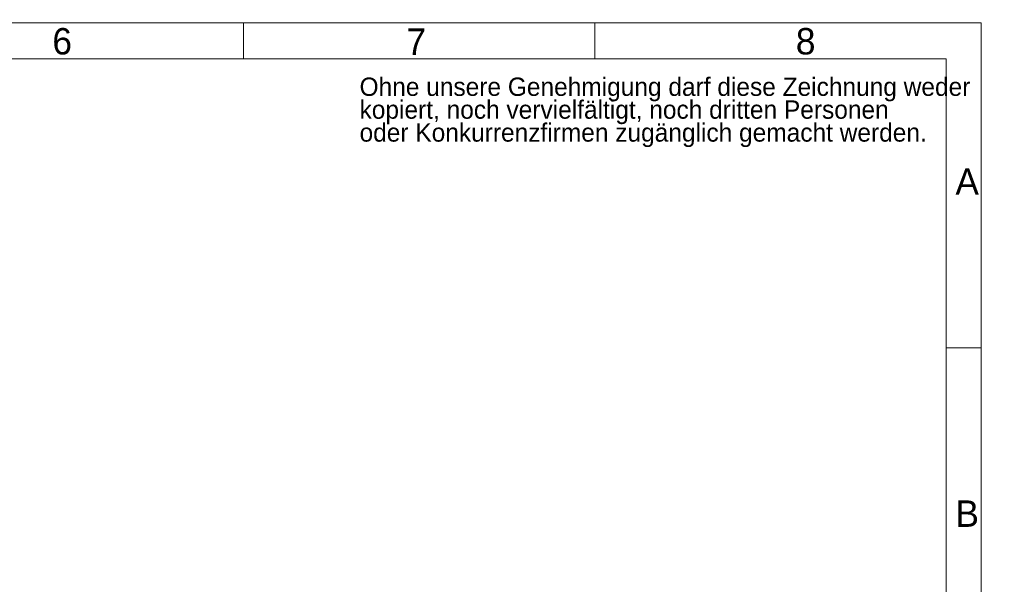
# Model space of a CAD drawing. Header units: millimetres. Extents: x 0 to 410, y 0 to 291.
# Tile 19 of 19: x 275 to 410, y 214 to 291. Entities that reach past the tile are written whole.
import ezdxf

# ---------------------------------------------------------------- set-up
doc = ezdxf.new("R2010")
doc.units = ezdxf.units.MM
doc.header["$MEASUREMENT"] = 0
for name, color, linetype in [('Mittelinien', 7, 'Continuous'), ('Sichtbare_Kanten', 7, 'Continuous'), ('Sichtbare_Kanten__d_nn', 7, 'Continuous')]:
    doc.layers.add(name, color=color, linetype=linetype)
doc.styles.add('VX Simplex Roman', font='txt', dxfattribs={"height": 0.2})

msp = doc.modelspace()

# ---------------------------------------------------------------- linework, layer by layer
at = {"layer": 'Mittelinien', "color": 1, "linetype": 'Continuous', "lineweight": 5}
for p, q in [((18.05, 285.96), (401.98, 285.96)), ((401.98, 285.96), (401.98, 11.01))]:
    msp.add_line(p, q, dxfattribs=at)
at = {"layer": 'Sichtbare_Kanten', "color": 5, "linetype": 'Continuous', "lineweight": 5}
for p, q in [((13.25, 290.86), (406.78, 290.86)), ((306, 290.86), (306, 285.96)), ((353.99, 290.86), (353.99, 285.96)), ((406.78, 290.86), (406.78, 6.11)), ((406.78, 246.45), (401.98, 246.45))]:
    msp.add_line(p, q, dxfattribs=at)

# ---------------------------------------------------------------- texts
at = {"layer": 'Sichtbare_Kanten', "color": 5, "linetype": 'Continuous', "lineweight": -3, "char_height": 3.61, "attachment_point": 7, "style": 'VX Simplex Roman'}
for s, insert in [('6', (279.88, 286.49)), ('7', (328.25, 286.49)), ('8', (381.45, 286.49)), ('A', (403.25, 267.37)), ('B', (403.25, 222.02))]:
    msp.add_mtext(s, dxfattribs=dict(at, insert=insert))
at = {"layer": 'Sichtbare_Kanten__d_nn', "color": 5, "linetype": 'Continuous', "lineweight": -3, "char_height": 2.5, "attachment_point": 7, "style": 'VX Simplex Roman'}
for s, insert in [('Ohne unsere Genehmigung darf diese Zeichnung weder', (321.85, 280.13)), ('kopiert, noch vervielfältigt, noch dritten Personen', (321.85, 277.01)), ('oder Konkurrenzfirmen zugänglich gemacht werden.', (321.85, 273.88))]:
    msp.add_mtext(s, dxfattribs=dict(at, insert=insert))

doc.saveas('drawing.dxf')
